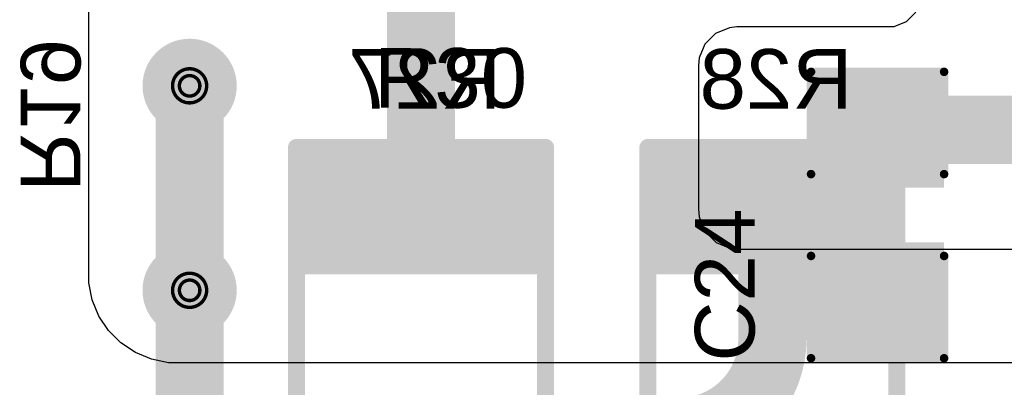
# Model space of a CAD drawing. Header units: inches. Extents: x 0 to 11.2, y -0.2 to 5.5.
# Tile 34 of 57: x 1.4 to 2, y 1.7 to 1.9. Entities that reach past the tile are written whole.
import ezdxf

# ---------------------------------------------------------------- set-up
doc = ezdxf.new("R2010")
doc.units = ezdxf.units.IN
doc.header["$MEASUREMENT"] = 0
for name, color, linetype in [('Bottom Layer', 5, 'Continuous'), ('Bottom Overlay', 54, 'Continuous'), ('Bottom Paste', 16, 'Continuous'), ('Bottom Solder', 6, 'Continuous'), ('Drill Drawing', 1, 'Continuous'), ('Top Layer', 1, 'Continuous'), ('Top Overlay', 2, 'Continuous'), ('Top Paste', 8, 'Continuous'), ('Top Solder', 216, 'Continuous'), ('Via Holes', 16, 'Continuous')]:
    doc.layers.add(name, color=color, linetype=linetype)
doc.styles.add('Arial', font='txt', dxfattribs={"height": 0.2})

# ---------------------------------------------------------------- blocks, each defined once
blk = doc.blocks.new('RES_2512_B_28')
at = {"layer": 'Bottom Layer'}
for points in [[(-0.15945, 0.06693), (-0.09646, 0.06693), (-0.09646, -0.06693), (-0.15945, -0.06693)], [(0.09646, 0.06693), (0.15945, 0.06693), (0.15945, -0.06693), (0.09646, -0.06693)]]:
    blk.add_hatch(color=5, dxfattribs=at).paths.add_polyline_path(points)
at = {"layer": 'Bottom Paste'}
for points in [[(-0.15945, 0.06693), (-0.09646, 0.06693), (-0.09646, -0.06693), (-0.15945, -0.06693)], [(0.09646, 0.06693), (0.15945, 0.06693), (0.15945, -0.06693), (0.09646, -0.06693)]]:
    blk.add_hatch(color=16, dxfattribs=at).paths.add_polyline_path(points)
at = {"layer": 'Bottom Solder'}
for points in [[(-0.16345, 0.07093), (-0.09246, 0.07093), (-0.09246, -0.07093), (-0.16345, -0.07093)], [(0.09246, 0.07093), (0.16345, 0.07093), (0.16345, -0.07093), (0.09246, -0.07093)]]:
    blk.add_hatch(color=6, dxfattribs=at).paths.add_polyline_path(points)
at = {"layer": 'Bottom Overlay', "const_width": 0.01}
for points in [[(-0.167, 0.073), (-0.167, -0.073)], [(-0.167, 0.073), (0.16679, 0.073)], [(0.16679, 0.073), (0.16679, -0.073)], [(-0.167, -0.073), (0.16679, -0.073)]]:
    blk.add_lwpolyline(points, dxfattribs=at)
at = {"layer": 'Bottom Overlay', "const_width": 0.005}
for points in [[(-0.1695, 0.073, 1), (-0.1645, 0.073, 1)], [(-0.1695, 0.073, 1), (-0.1645, 0.073, 1)], [(0.16429, 0.073, 1), (0.16929, 0.073, 1)], [(0.16429, 0.073, 1), (0.16929, 0.073, 1)], [(-0.1695, -0.073, 1), (-0.1645, -0.073, 1)], [(-0.1695, -0.073, 1), (-0.1645, -0.073, 1)], [(0.16429, -0.073, 1), (0.16929, -0.073, 1)], [(0.16429, -0.073, 1), (0.16929, -0.073, 1)]]:
    blk.add_lwpolyline(points, format="xyb", close=True, dxfattribs=at)
blk = doc.blocks.new('RES_2512_B_29')
at = {"layer": 'Bottom Layer'}
for points in [[(-0.15945, 0.06693), (-0.09646, 0.06693), (-0.09646, -0.06693), (-0.15945, -0.06693)], [(0.09646, 0.06693), (0.15945, 0.06693), (0.15945, -0.06693), (0.09646, -0.06693)]]:
    blk.add_hatch(color=5, dxfattribs=at).paths.add_polyline_path(points)
at = {"layer": 'Bottom Paste'}
for points in [[(-0.15945, 0.06693), (-0.09646, 0.06693), (-0.09646, -0.06693), (-0.15945, -0.06693)], [(0.09646, 0.06693), (0.15945, 0.06693), (0.15945, -0.06693), (0.09646, -0.06693)]]:
    blk.add_hatch(color=16, dxfattribs=at).paths.add_polyline_path(points)
at = {"layer": 'Bottom Solder'}
for points in [[(-0.16345, 0.07093), (-0.09246, 0.07093), (-0.09246, -0.07093), (-0.16345, -0.07093)], [(0.09246, 0.07093), (0.16345, 0.07093), (0.16345, -0.07093), (0.09246, -0.07093)]]:
    blk.add_hatch(color=6, dxfattribs=at).paths.add_polyline_path(points)
at = {"layer": 'Bottom Overlay', "const_width": 0.01}
for points in [[(-0.167, 0.073), (-0.167, -0.073)], [(-0.167, 0.073), (0.16679, 0.073)], [(0.16679, 0.073), (0.16679, -0.073)], [(-0.167, -0.073), (0.16679, -0.073)]]:
    blk.add_lwpolyline(points, dxfattribs=at)
at = {"layer": 'Bottom Overlay', "const_width": 0.005}
for points in [[(-0.1695, 0.073, 1), (-0.1645, 0.073, 1)], [(-0.1695, 0.073, 1), (-0.1645, 0.073, 1)], [(0.16429, 0.073, 1), (0.16929, 0.073, 1)], [(0.16429, 0.073, 1), (0.16929, 0.073, 1)], [(-0.1695, -0.073, 1), (-0.1645, -0.073, 1)], [(-0.1695, -0.073, 1), (-0.1645, -0.073, 1)], [(0.16429, -0.073, 1), (0.16929, -0.073, 1)], [(0.16429, -0.073, 1), (0.16929, -0.073, 1)]]:
    blk.add_lwpolyline(points, format="xyb", close=True, dxfattribs=at)
blk = doc.blocks.new('C___1206_61')
at = {"layer": 'Top Layer'}
for points in [[(-0.08, 0.035), (-0.02, 0.035), (-0.02, -0.035), (-0.08, -0.035)], [(0.02, 0.035), (0.08, 0.035), (0.08, -0.035), (0.02, -0.035)]]:
    blk.add_hatch(color=1, dxfattribs=at).paths.add_polyline_path(points)
at = {"layer": 'Top Paste'}
for points in [[(-0.08, 0.035), (-0.02, 0.035), (-0.02, -0.035), (-0.08, -0.035)], [(0.02, 0.035), (0.08, 0.035), (0.08, -0.035), (0.02, -0.035)]]:
    blk.add_hatch(color=8, dxfattribs=at).paths.add_polyline_path(points)
at = {"layer": 'Top Solder'}
for points in [[(-0.084, 0.039), (-0.016, 0.039), (-0.016, -0.039), (-0.084, -0.039)], [(0.016, 0.039), (0.084, 0.039), (0.084, -0.039), (0.016, -0.039)]]:
    blk.add_hatch(color=216, dxfattribs=at).paths.add_polyline_path(points)
at = {"layer": 'Top Overlay', "const_width": 0.005}
for points in [[(-0.084, 0.039), (-0.024, 0.039)], [(-0.084, 0.039), (-0.084, -0.039)], [(0.024, 0.039), (0.084, 0.039)], [(0.084, 0.039), (0.084, -0.039)], [(-0.084, -0.039), (-0.024, -0.039)], [(0.024, -0.039), (0.084, -0.039)]]:
    blk.add_lwpolyline(points, dxfattribs=at)
at = {"layer": 'Top Overlay', "const_width": 0.0025}
for points in [[(-0.08525, 0.039, 1), (-0.08275, 0.039, 1)], [(-0.08525, 0.039, 1), (-0.08275, 0.039, 1)], [(-0.02525, 0.039, 1), (-0.02275, 0.039, 1)], [(0.02275, 0.039, 1), (0.02525, 0.039, 1)], [(0.08275, 0.039, 1), (0.08525, 0.039, 1)], [(0.08275, 0.039, 1), (0.08525, 0.039, 1)], [(-0.08525, -0.039, 1), (-0.08275, -0.039, 1)], [(-0.08525, -0.039, 1), (-0.08275, -0.039, 1)], [(-0.02525, -0.039, 1), (-0.02275, -0.039, 1)], [(0.02275, -0.039, 1), (0.02525, -0.039, 1)], [(0.08275, -0.039, 1), (0.08525, -0.039, 1)], [(0.08275, -0.039, 1), (0.08525, -0.039, 1)]]:
    blk.add_lwpolyline(points, format="xyb", close=True, dxfattribs=at)

msp = doc.modelspace()

# ---------------------------------------------------------------- hatches: boundary and pattern name
at = {"layer": 'Bottom Layer'}
h = msp.add_hatch(color=5, dxfattribs=at)
edge = h.paths.add_edge_path()
edge.add_arc((1.5065, 1.86849), 0.02362, 0, 360)
h = msp.add_hatch(color=5, dxfattribs=at)
edge = h.paths.add_edge_path()
edge.add_arc((1.5065, 1.74854), 0.02362, 0, 360)
at = {"layer": 'Bottom Solder'}
h = msp.add_hatch(color=6, dxfattribs=at)
edge = h.paths.add_edge_path()
edge.add_arc((1.5065, 1.86849), 0.02762, 0, 360)
h = msp.add_hatch(color=6, dxfattribs=at)
edge = h.paths.add_edge_path()
edge.add_arc((1.5065, 1.74854), 0.02762, 0, 360)
at = {"layer": 'Top Layer'}
h = msp.add_hatch(color=1, dxfattribs=at)
edge = h.paths.add_edge_path()
edge.add_arc((1.5065, 1.86849), 0.02362, 0, 360)
h = msp.add_hatch(color=1, dxfattribs=at)
edge = h.paths.add_edge_path()
edge.add_arc((1.5065, 1.74854), 0.02362, 0, 360)
at = {"layer": 'Top Solder'}
h = msp.add_hatch(color=216, dxfattribs=at)
edge = h.paths.add_edge_path()
edge.add_arc((1.5065, 1.86849), 0.02762, 0, 360)
h = msp.add_hatch(color=216, dxfattribs=at)
edge = h.paths.add_edge_path()
edge.add_arc((1.5065, 1.74854), 0.02762, 0, 360)
at = {"layer": 'Via Holes'}
h = msp.add_hatch(color=7, dxfattribs=at)
edge = h.paths.add_edge_path()
edge.add_arc((1.5065, 1.86849), 0.01181, 0, 360)
h = msp.add_hatch(color=7, dxfattribs=at)
edge = h.paths.add_edge_path()
edge.add_arc((1.5065, 1.74854), 0.01181, 0, 360)

# ---------------------------------------------------------------- linework, layer by layer
at = {"layer": 'Bottom Layer', "const_width": 0.04}
for points in [[(1.64216, 1.79349), (1.64216, 1.95259)], [(1.5065, 1.74854), (1.5065, 1.86849)], [(1.84816, 1.71991), (1.84816, 1.79349)], [(1.5065, 1.4402), (1.5065, 1.74854)]]:
    msp.add_lwpolyline(points, dxfattribs=at)
at = {"layer": 'Bottom Layer', "const_width": 0.02}
for points in [[(1.4965, 1.86849, 1), (1.5165, 1.86849, 1)], [(1.63216, 1.79349, 1), (1.65216, 1.79349, 1)], [(1.83816, 1.79349, 1), (1.85816, 1.79349, 1)], [(1.4965, 1.74854, 1), (1.5165, 1.74854, 1)], [(1.4965, 1.74854, 1), (1.5165, 1.74854, 1)], [(1.83816, 1.71991, 1), (1.85816, 1.71991, 1)], [(1.83816, 1.71991, 1), (1.85816, 1.71991, 1)]]:
    msp.add_lwpolyline(points, format="xyb", close=True, dxfattribs=at)
at = {"layer": 'Bottom Layer', "const_width": 0.04}
msp.add_lwpolyline([(1.84816, 1.71991, -0.414214), (1.79379, 1.66554)], format="xyb", dxfattribs=at)
at = {"layer": 'Drill Drawing'}
for points, const_width in [([(1.5165, 1.86849, 1), (1.4965, 1.86849, 1)], 0.002), ([(1.5125, 1.86849, 1), (1.5005, 1.86849, 1)], 0.002), ([(1.496, 1.86849, 1), (1.497, 1.86849, 1)], 0.001), ([(1.5, 1.86849, 1), (1.501, 1.86849, 1)], 0.001), ([(1.512, 1.86849, 1), (1.513, 1.86849, 1)], 0.001), ([(1.516, 1.86849, 1), (1.517, 1.86849, 1)], 0.001), ([(1.5165, 1.74854, 1), (1.4965, 1.74854, 1)], 0.002), ([(1.5125, 1.74854, 1), (1.5005, 1.74854, 1)], 0.002), ([(1.496, 1.74854, 1), (1.497, 1.74854, 1)], 0.001), ([(1.5, 1.74854, 1), (1.501, 1.74854, 1)], 0.001), ([(1.512, 1.74854, 1), (1.513, 1.74854, 1)], 0.001), ([(1.516, 1.74854, 1), (1.517, 1.74854, 1)], 0.001)]:
    msp.add_lwpolyline(points, format="xyb", close=True, dxfattribs=dict(at, const_width=const_width))
at = {"layer": 'Top Layer'}
for p, q in [((1.44733, 1.75808), (1.44732, 2.11478)), ((1.93214, 1.91162), (1.92654, 1.90603)), ((1.92654, 1.90603), (1.91924, 1.903)), ((1.81477, 1.8992), (1.80853, 1.89296)), ((1.82292, 1.90257), (1.81477, 1.8992)), ((1.82733, 1.903), (1.82292, 1.90257)), ((1.91528, 1.903), (1.82733, 1.903)), ((1.82733, 1.903), (1.82733, 1.903)), ((1.91924, 1.903), (1.91528, 1.903)), ((1.80853, 1.89296), (1.80516, 1.88482)), ((1.80516, 1.88482), (1.80473, 1.88041)), ((1.80473, 1.88041), (1.80473, 1.79618)), ((1.80473, 1.79618), (1.80518, 1.79159)), ((1.80518, 1.79159), (1.80869, 1.78313)), ((1.80869, 1.78313), (1.81517, 1.77665)), ((1.81517, 1.77665), (1.82363, 1.77314)), ((1.82363, 1.77314), (1.82821, 1.77269)), ((1.82821, 1.77269), (2.08199, 1.77269)), ((1.44732, 1.75296), (1.44733, 1.75808)), ((1.44932, 1.74291), (1.44732, 1.75296)), ((1.45324, 1.73345), (1.44932, 1.74291)), ((1.45893, 1.72494), (1.45324, 1.73345)), ((1.46617, 1.7177), (1.45893, 1.72494)), ((1.47469, 1.71201), (1.46617, 1.7177)), ((1.48415, 1.70809), (1.47469, 1.71201)), ((1.49419, 1.70609), (1.48415, 1.70809)), ((1.49931, 1.70609), (1.49419, 1.70609)), ((2.32344, 1.70609), (1.49931, 1.70609))]:
    msp.add_line(p, q, dxfattribs=at)
at = {"layer": 'Top Layer', "const_width": 0.04}
msp.add_lwpolyline([(1.9098, 1.84269), (2.00578, 1.84269)], dxfattribs=at)
at = {"layer": 'Top Layer', "const_width": 0.02}
msp.add_lwpolyline([(1.8998, 1.84269, 1), (1.9198, 1.84269, 1)], format="xyb", close=True, dxfattribs=at)

# ---------------------------------------------------------------- block references
at = {"rotation": 90}
for name, p in [('C___1206_61', (1.9098, 1.79269)), ('RES_2512_B_28', (1.64216, 1.66554)), ('RES_2512_B_29', (1.84816, 1.66554))]:
    msp.add_blockref(name, p, dxfattribs=at)

# ---------------------------------------------------------------- texts
at = {"layer": 'Bottom Overlay', "style": 'Arial', "text_generation_flag": 2}
for s, p in [('R27', (1.68913, 1.85504)), ('R28', (1.89513, 1.85504))]:
    msp.add_text(s, height=0.035, dxfattribs=at).set_placement(p)
msp.add_text('R19', height=0.035, rotation=270, dxfattribs=at).set_placement((1.40751, 1.80626))
at = {"layer": 'Top Overlay', "style": 'Arial'}
msp.add_text('R30', height=0.035, dxfattribs=at).set_placement((1.61466, 1.85563))
msp.add_text('C24', height=0.035, rotation=90, dxfattribs=at).set_placement((1.83771, 1.70673))

doc.saveas('drawing.dxf')
